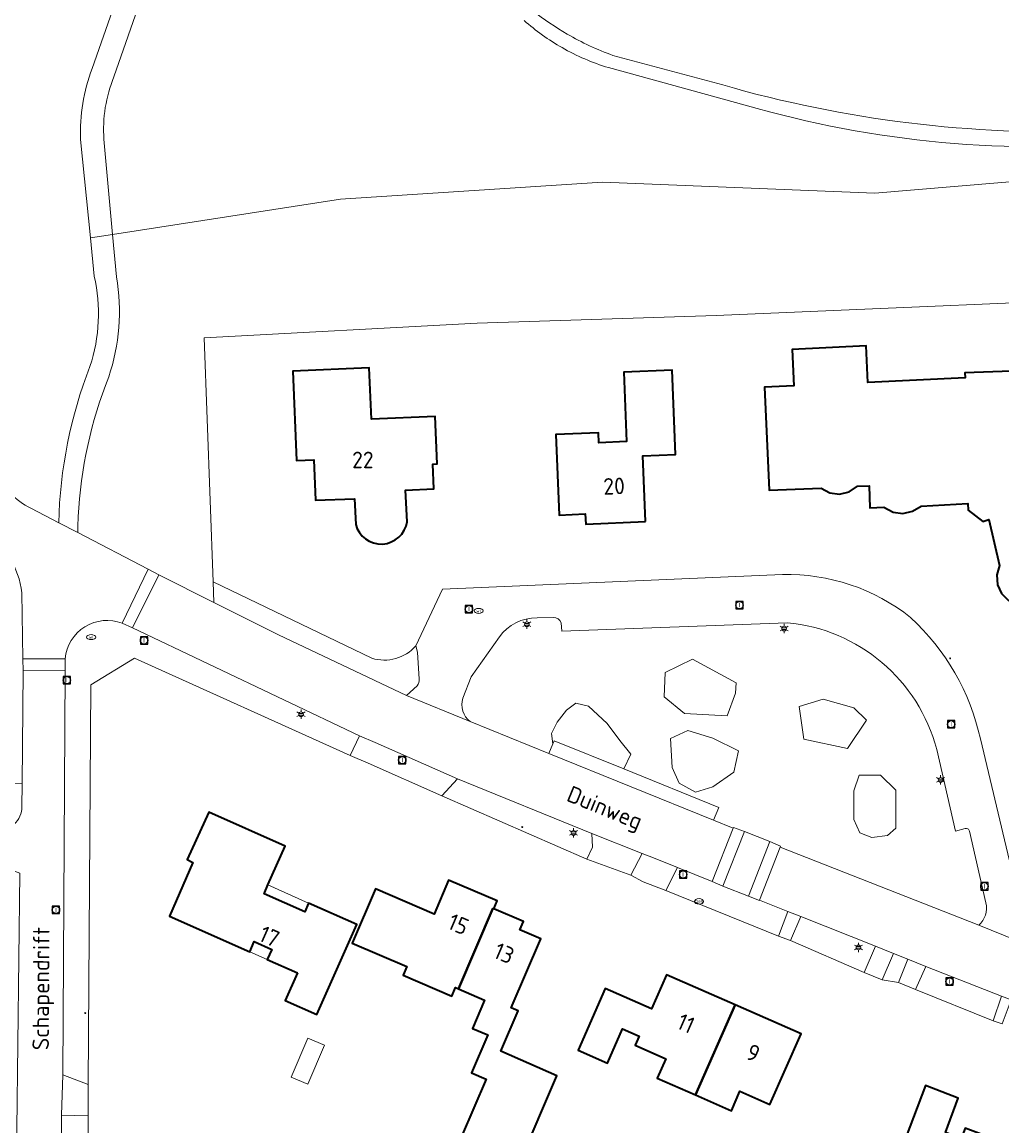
# Model space of a CAD drawing. Header units: metres. Extents: x 140853 to 145288, y 474558 to 480269.
# Tile 199 of 256: x 143213 to 143319, y 478870 to 478990. Entities that reach past the tile are written whole.
import ezdxf
from ezdxf.enums import TextEntityAlignment as Align

# ---------------------------------------------------------------- set-up
doc = ezdxf.new("R2010")
doc.units = ezdxf.units.M
doc.header["$MEASUREMENT"] = 0
for name, color, linetype, lineweight in [('B-WE-GR-BEPLANTING_CULTUUR_BOSPLANTSOEN-G', 90, 'GR-PLANTSOEN', 18), ('B-WE-GR-BOS_GEMENGD-G', 40, 'Continuous', 13), ('B-WE-GR-BOS_LOOF-G', 40, 'Continuous', 13), ('B-WE-GR-GRAS_KRUIDENRIJK-G', 80, 'Continuous', 18), ('B-WE-IE-TERREINAFSCHEIDING_KUNSTMATIG_HEKWERK-G', 20, 'IE-TERREINAFSCHEIDING-KUNSTMATIG', 18), ('B-WE-IE-TERREINAFSCHEIDING_KUNSTMATIG_MUUR-G', 90, 'IE-TERREINAFSCHEIDING-KUNSTMATIG-DICHT', 18), ('B-WE-KL-ET_LS_OV_LICHTMAST-S', 190, 'Continuous', 18), ('B-WE-KL-GAS_PUT-S', 30, 'Continuous', 18), ('B-WE-KL-WATER_PUT-S', 170, 'Continuous', 18), ('B-WE-OG-BEBOUWING-G', 7, 'Continuous', 35), ('B-WE-OG-BEBOUWING_BIJGEBOUW-G', 7, 'Continuous', 18), ('B-WE-OG-BEBOUWING_HUISNUMMER-T18', 10, 'Continuous', 18), ('B-WE-OG-BEBOUWING_LUIFEL-G', 7, 'Continuous', 18), ('B-WE-OG-BEBOUWING_STRAATNAAM-T18', 10, 'Continuous', 18), ('B-WE-OG-TERREIN_ERF-G', 7, 'Continuous', 18), ('B-WE-RI-GWA_RIOOLPUT-S', 30, 'Continuous', 18), ('B-WE-VH-ONVERHARD-G', 252, 'Continuous', 18), ('B-WE-VH-VERHARDING_ASFALT-G', 252, 'Continuous', 18), ('B-WE-VH-VERHARDING_BETONSTRAATSTEEN-G', 252, 'Continuous', 18), ('B-WE-VH-VERHARDING_HALFVERHARDING-G', 252, 'Continuous', 18), ('B-WE-VH-VERHARDING_PUIN-G', 252, 'Continuous', 18), ('B-WE-VH-VERHARDING_STRAATBAKSTEEN-G', 252, 'Continuous', 18), ('X-XX-XX-ALGEMEEN-S', 7, 'Continuous', 18)]:
    doc.layers.add(name, color=color, linetype=linetype, lineweight=lineweight)
doc.styles.add('NLCS-ISO', font='txt')
doc.linetypes.add('GR-PLANTSOEN', pattern='A,0,[179,NLCS.shx,S=2,R=0,X=0,Y=0],-4', length=4)
doc.linetypes.add('IE-TERREINAFSCHEIDING-KUNSTMATIG', pattern='A,4,[82,NLCS.shx,S=0.75,R=90,X=0,Y=0],4,-2', length=10)
doc.linetypes.add('IE-TERREINAFSCHEIDING-KUNSTMATIG-DICHT', pattern='A,8,-1,[82,NLCS.shx,S=0.75,R=90,X=0,Y=0],-1', length=10)

# ---------------------------------------------------------------- blocks, each defined once
blk = doc.blocks.new('SIE-WEG_AFVALBAK_TYPE_01')
for radius in [0.25, 0.156]:
    blk.add_circle((0, 0), radius)
blk = doc.blocks.new('B-SIE-WEG_LICHTMAST-SO')
at = {"ltscale": 0.1}
for p, q in [((-1.1, 0.63), (-2.19, 1.27)), ((0, 1.27), (0, 2.53)), ((1.1, 0.63), (2.19, 1.27)), ((-1.1, -0.63), (-2.19, -1.27)), ((0, -1.27), (0, -2.53)), ((1.1, -0.63), (2.19, -1.27))]:
    blk.add_line(p, q, dxfattribs=at)
at = {"flags": 128}
for points in [[(-1.16, 0.5), (1.16, 0.5)], [(-1.16, -0.5), (1.16, -0.5)]]:
    blk.add_lwpolyline(points, dxfattribs=at)
at = {"ltscale": 0.1}
blk.add_circle((0, 0), 1.27, dxfattribs=at)
at = {"style": 'NLCS-ISO'}
blk.add_attdef('TYPE', text='', height=1.8, dxfattribs=at).set_placement((0, 2.53), align=Align.BOTTOM_CENTER)
blk = doc.blocks.new('SRI-PUT_INSPECTIE-SO')
at = {"lineweight": -3, "flags": 128}
blk.add_lwpolyline([(-2, -2), (2, -2), (2, 2), (-2, 2)], close=True, dxfattribs=at)
at = {"lineweight": -3, "ltscale": 1.5}
blk.add_circle((0, 0), 2, dxfattribs=at)
at = {"ltscale": 0.1, "style": 'NLCS-ISO'}
blk.add_text('I', height=2.5, dxfattribs=at).set_placement((0, -0.01), align=Align.MIDDLE_CENTER)
blk = doc.blocks.new('SKL-GAS_PUT-SO')
at = {"color": 0, "linetype": 'ByBlock', "lineweight": 18}
blk.add_ellipse((0, 0), major_axis=(2.5, 0), ratio=0.601255, dxfattribs=at)
at = {"color": 0, "linetype": 'ByBlock', "lineweight": 18, "style": 'NLCS-ISO'}
blk.add_text('gas', height=1.8, dxfattribs=at).set_placement((0.12, 0.3), align=Align.MIDDLE_CENTER)
blk = doc.blocks.new('SKL-WATERLEIDINGPUT-SO')
at = {"color": 0, "linetype": 'ByBlock', "lineweight": 18}
blk.add_ellipse((0, 0), major_axis=(2.5, 0), ratio=0.54, dxfattribs=at)
at = {"color": 0, "linetype": 'ByBlock', "lineweight": 18, "style": 'NLCS-ISO'}
blk.add_text('wl', height=1.8, dxfattribs=at).set_placement((0, 0), align=Align.MIDDLE_CENTER)

msp = doc.modelspace()

# ---------------------------------------------------------------- linework, layer by layer
at = {"layer": 'B-WE-GR-BEPLANTING_CULTUUR_BOSPLANTSOEN-G', "ltscale": 0.2, "flags": 128}
for points in [[(143282.567, 478918.971), (143282.44, 478916.315), (143284.653, 478914.481), (143289.333, 478914.228), (143290.218, 478916.694), (143290.281, 478917.833), (143285.539, 478920.425), (143282.567, 478918.971)], [(143270.336, 478911.204), (143270.469, 478911.532), (143278.067, 478908.457), (143278.836, 478910.055), (143277.634, 478911.572), (143276.243, 478913.406), (143274.22, 478915.303), (143272.828, 478915.619), (143271.817, 478914.86), (143270.805, 478913.533), (143270.173, 478912.331), (143270.336, 478911.204)], [(143297.68, 478911.699), (143302.422, 478910.687), (143304.509, 478913.785), (143303.118, 478915.113), (143299.767, 478916.062), (143297.174, 478915.24), (143297.68, 478911.699)], [(143284.084, 478906.893), (143285.855, 478905.944), (143287.752, 478906.513), (143290.028, 478908.094), (143290.534, 478910.434), (143287.752, 478911.825), (143285.033, 478912.647), (143283.136, 478911.762), (143283.326, 478908.6), (143284.084, 478906.893)], [(143303.118, 478906.071), (143303.118, 478902.972), (143303.75, 478901.518), (143305.078, 478901.012), (143306.786, 478901.202), (143307.671, 478902.024), (143307.671, 478906.134), (143306.027, 478907.778), (143303.687, 478907.778), (143303.118, 478906.071)]]:
    msp.add_lwpolyline(points, close=True, dxfattribs=at)
at = {"layer": 'B-WE-GR-BOS_GEMENGD-G', "ltscale": 0.2, "flags": 128}
msp.add_lwpolyline([(143232.143, 479011.373), (143222.524, 478983.803), (143222.524, 478983.803, 0.1171399), (143221.438, 478977.008), (143221.438, 478977.008), (143222.374, 478966.641), (143247.207, 478970.491), (143275.727, 478972.337), (143305.381, 478971.128), (143328.297, 478973.054), (143351.305, 478977.485), (143349.909, 478977.562), (143349.909, 478977.562, 0.0766263), (143342.392, 478977.784), (143342.392, 478977.784), (143334.478, 478976.762), (143334.478, 478976.762, -0.0960777), (143291.284, 478980.74), (143291.284, 478980.74), (143276.404, 478984.81), (143276.404, 478984.81, -0.0560262), (143271.336, 478986.99), (143271.336, 478986.99, -0.0514984), (143267.188, 478989.952)], format="xyb", dxfattribs=at)
at = {"layer": 'B-WE-GR-BOS_LOOF-G', "ltscale": 0.2, "flags": 128}
for points in [[(143211.215, 478938.529, 0.1035847), (143213.484, 478936.84), (143213.484, 478936.84), (143216.506, 478935.264), (143216.506, 478935.264, -0.0872979), (143219.914, 478952.285), (143219.914, 478952.285, 0.1368884), (143220.386, 478962.103), (143220.386, 478962.103), (143219.969, 478966.268), (143218.895, 478976.989), (143218.895, 478976.989, -0.1021926), (143220.136, 478984.71), (143220.136, 478984.71), (143229.514, 479011.457)], [(143268.176, 478990.997, 0.0362171), (143271.891, 478988.466), (143271.891, 478988.466, 0.0443341), (143276.876, 478986.143), (143276.876, 478986.143), (143288.849, 478982.924), (143288.849, 478982.924, 0.0792128), (143329.756, 478977.909), (143329.756, 478977.909), (143329.7, 478978.552), (143328.199, 478993.941)], [(143328.297, 478973.054), (143305.381, 478971.128), (143275.727, 478972.337), (143247.207, 478970.491), (143222.374, 478966.641), (143222.791, 478962.025), (143222.791, 478962.025, -0.1251325), (143221.954, 478951.133), (143221.954, 478951.133, 0.082132), (143218.629, 478935.926), (143218.629, 478935.926, 0.0086651), (143218.572, 478934.193), (143218.572, 478934.193), (143226.257, 478930.22), (143227.394, 478929.608), (143233.408, 478926.586), (143233.326, 478928.846), (143232.366, 478955.399), (143262.073, 478956.975), (143288.131, 478957.839), (143340.942, 478960.08)]]:
    msp.add_lwpolyline(points, format="xyb", dxfattribs=at)
at = {"layer": 'B-WE-GR-GRAS_KRUIDENRIJK-G', "ltscale": 0.2, "flags": 128}
for points in [[(143205.585, 478935.53), (143204.472, 478936.058), (143203.353, 478936.605), (143199.958, 478938.065), (143183.568, 478945.957), (143181.234, 478941.545), (143181.533, 478941.527), (143183.107, 478942.771), (143184.852, 478942.665), (143207.183, 478931.265), (143207.183, 478931.265, -0.2951904), (143210.028, 478925.382), (143210.028, 478925.382), (143209.745, 478906.889), (143212.508, 478906.846), (143212.643, 478919.152), (143212.586, 478920.444), (143212.477, 478927.643), (143212.477, 478927.643, 0.2377849), (143208.258, 478934.224), (143208.258, 478934.224), (143205.585, 478935.53)], [(143216.964, 478875.169), (143219.73, 478874.089), (143220.006, 478917.611), (143224.75, 478920.501), (143248.251, 478909.936), (143249.274, 478912.075), (143224.535, 478923.807), (143223.43, 478924.322), (143223.43, 478924.322, 0.4976847), (143217.208, 478920.454), (143217.208, 478920.454), (143217.219, 478919.187), (143216.964, 478875.169)], [(143287.843, 478902.883), (143289.975, 478902.02), (143289.997, 478902.075), (143291.189, 478901.636), (143293.98, 478900.547), (143295.133, 478900.066), (143295.088, 478899.95), (143316.709, 478891.437), (143316.709, 478891.437, 0.2786498), (143317.506, 478893.882), (143317.506, 478893.882), (143315.692, 478901.683), (143315.692, 478901.683, 0.4359731), (143315.226, 478901.976), (143315.226, 478901.976), (143314.183, 478901.699), (143312.134, 478910.582), (143312.134, 478910.582, 0.315042), (143295.858, 478924.381), (143295.858, 478924.381), (143271.29, 478923.457), (143271.225, 478924.378), (143271.225, 478924.378, 0.324816), (143270.371, 478924.955), (143270.371, 478924.955), (143268.602, 478924.895), (143268.602, 478924.895, 0.2495364), (143264.51, 478922.836), (143264.51, 478922.836), (143261.426, 478918.48), (143260.541, 478916.164), (143260.541, 478916.164, 0.3205972), (143261.322, 478913.616), (143261.322, 478913.616), (143269.906, 478910.142), (143270.336, 478911.204), (143270.173, 478912.331), (143270.805, 478913.533), (143271.817, 478914.86), (143272.828, 478915.619), (143274.22, 478915.303), (143276.243, 478913.406), (143277.634, 478911.572), (143278.836, 478910.055), (143278.067, 478908.457), (143288.406, 478904.273), (143287.843, 478902.883)], [(143243.894, 478837.525), (143245.262, 478840.031), (143224.941, 478846.529), (143224.941, 478846.529, -0.2493882), (143219.688, 478853.927), (143219.688, 478853.927), (143219.714, 478870.678), (143216.82, 478870.78), (143216.843, 478851.655), (143216.9, 478850.396), (143216.9, 478850.396, 0.3163166), (143220.808, 478845.452), (143220.808, 478845.452), (143222.83, 478844.764), (143224.014, 478844.339), (143243.894, 478837.525)]]:
    msp.add_lwpolyline(points, format="xyb", close=True, dxfattribs=at)
for points in [[(143282.567, 478918.971), (143285.539, 478920.425), (143290.281, 478917.833), (143290.218, 478916.694), (143289.333, 478914.228), (143284.653, 478914.481), (143282.44, 478916.315), (143282.567, 478918.971)], [(143297.68, 478911.699), (143297.174, 478915.24), (143299.767, 478916.062), (143303.118, 478915.113), (143304.509, 478913.785), (143302.422, 478910.687), (143297.68, 478911.699)], [(143284.084, 478906.893), (143283.326, 478908.6), (143283.136, 478911.762), (143285.033, 478912.647), (143287.752, 478911.825), (143290.534, 478910.434), (143290.028, 478908.094), (143287.752, 478906.513), (143285.855, 478905.944), (143284.084, 478906.893)], [(143303.118, 478906.071), (143303.687, 478907.778), (143306.027, 478907.778), (143307.671, 478906.134), (143307.671, 478902.024), (143306.786, 478901.202), (143305.078, 478901.012), (143303.75, 478901.518), (143303.118, 478902.972), (143303.118, 478906.071)], [(143274.021, 478898.629), (143274.645, 478899.948), (143274.569, 478901.433), (143259.951, 478907.389), (143258.254, 478905.548), (143274.021, 478898.629)], [(143295.928, 478892.927), (143292.828, 478894.167), (143292.822, 478894.151), (143291.633, 478894.592), (143288.839, 478895.702), (143287.686, 478896.211), (143287.69, 478896.221), (143283.9, 478897.737), (143282.622, 478895.211), (143294.923, 478890.241), (143295.928, 478892.927)], [(143296.226, 478889.767), (143304.252, 478886.314), (143305.472, 478889.15), (143297.327, 478892.396), (143296.226, 478889.767)], [(143319.206, 478883.711), (143310.952, 478886.962), (143309.845, 478884.458), (143318.302, 478881.049), (143319.206, 478883.711)]]:
    msp.add_lwpolyline(points, close=True, dxfattribs=at)
at = {"layer": 'B-WE-IE-TERREINAFSCHEIDING_KUNSTMATIG_HEKWERK-G', "ltscale": 0.2, "flags": 128}
for points in [[(143248.251, 478909.936), (143224.75, 478920.501), (143220.006, 478917.611), (143219.73, 478874.089)], [(143274.021, 478898.629), (143258.254, 478905.548)], [(143294.923, 478890.241), (143282.622, 478895.211)], [(143304.252, 478886.314), (143296.226, 478889.767)], [(143318.302, 478881.049), (143309.845, 478884.458)], [(143219.714, 478870.678), (143219.688, 478853.927)]]:
    msp.add_lwpolyline(points, dxfattribs=at)
at = {"layer": 'B-WE-IE-TERREINAFSCHEIDING_KUNSTMATIG_MUUR-G', "ltscale": 0.2, "flags": 128}
msp.add_lwpolyline([(143233.326, 478928.846), (143250.624, 478920.513)], dxfattribs=at)
msp.add_lwpolyline([(143250.624, 478920.513, 0.2962957), (143255.397, 478921.857)], format="xyb", dxfattribs=at)
at = {"layer": 'B-WE-OG-BEBOUWING-G', "ltscale": 0.2, "flags": 128}
msp.add_lwpolyline([(143328.429, 478952.066), (143315.208, 478951.596), (143315.234, 478951.047), (143304.646, 478950.544), (143304.457, 478954.52), (143296.405, 478954.138), (143296.579, 478950.162), (143293.382, 478950.022), (143293.872, 478938.822), (143299.54, 478939.024), (143300.49, 478938.527), (143301.56, 478938.373), (143302.594, 478938.623), (143303.522, 478939.245), (143304.77, 478939.299), (143304.867, 478936.897), (143306.388, 478936.965), (143307.388, 478936.402), (143308.453, 478936.274), (143309.504, 478936.506), (143310.432, 478937.079), (143315.523, 478937.345), (143315.56, 478936.636), (143317.162, 478935.408), (143317.83, 478935.604), (143318.994, 478930.62), (143318.688, 478929.591), (143318.768, 478928.521), (143319.196, 478927.551), (143319.989, 478926.757)], dxfattribs=at)
msp.add_lwpolyline([(143254.453, 478935.375), (143254.293, 478938.821), (143257.37, 478938.964), (143257.263, 478941.654), (143257.713, 478941.673), (143257.496, 478946.819), (143250.573, 478946.527), (143250.337, 478952.112), (143241.995, 478951.761), (143242.405, 478942.026), (143244.283, 478942.105), (143244.461, 478937.705), (143248.738, 478937.878), (143248.851, 478935.09), (143248.851, 478935.09, 0.8155975), (143254.453, 478935.375)], format="xyb", close=True, dxfattribs=at)
for points in [[(143280.437, 478935.396), (143280.113, 478942.538), (143283.7, 478942.681), (143283.335, 478951.864), (143278.059, 478951.654), (143278.36, 478944.101), (143275.332, 478943.972), (143275.286, 478945.061), (143270.66, 478944.864), (143271.033, 478936.102), (143273.86, 478936.227), (143273.91, 478935.108), (143280.437, 478935.396)], [(143242.501, 478886.26), (143241.161, 478883.255), (143244.613, 478881.715), (143248.979, 478891.506), (143243.727, 478893.848), (143243.299, 478892.889), (143238.87, 478894.865), (143239.297, 478895.823), (143241.183, 478900.051), (143232.843, 478903.77), (143230.484, 478898.585), (143231.13, 478898.29), (143228.561, 478892.447), (143237.309, 478888.564), (143237.8, 478889.67), (143239.72, 478888.818), (143239.229, 478887.712), (143242.501, 478886.26)], [(143260.04, 478884.525), (143263.794, 478893.273), (143263.888, 478893.233), (143264.255, 478894.088), (143258.977, 478896.353), (143257.392, 478892.659), (143251.024, 478895.393), (143248.484, 478889.475), (143254.406, 478886.932), (143254.008, 478886.004), (143259.31, 478883.728), (143259.712, 478884.666), (143260.04, 478884.525)], [(143263.888, 478893.233), (143263.794, 478893.273), (143260.04, 478884.525), (143262.892, 478883.301), (143261.566, 478880.213), (143263.23, 478879.499), (143261.458, 478875.373), (143263.057, 478874.687), (143260.384, 478868.456), (143266.774, 478865.713), (143270.775, 478875.035), (143264.654, 478877.735), (143266.54, 478882.13), (143265.79, 478882.451), (143269.019, 478889.976), (143266.741, 478890.954), (143267.123, 478891.845), (143263.888, 478893.233)], [(143290.171, 478882.775), (143282.701, 478886.055), (143281.076, 478882.356), (143276.04, 478884.568), (143273.074, 478877.843), (143276.269, 478876.44), (143277.905, 478880.166), (143279.737, 478879.362), (143279.302, 478878.373), (143282.635, 478876.91), (143281.706, 478874.795), (143285.858, 478872.972), (143290.171, 478882.775)], [(143285.858, 478872.972), (143289.773, 478871.252), (143290.702, 478873.367), (143293.98, 478871.928), (143297.357, 478879.619), (143290.171, 478882.775), (143285.858, 478872.972)], [(143316.98, 478868.689), (143315.22, 478869.357), (143314.795, 478868.235), (143313.084, 478868.884), (143314.492, 478872.632), (143310.91, 478873.996), (143308.288, 478867.108), (143306.83, 478867.663), (143305.592, 478864.411), (143307.049, 478863.856), (143306.623, 478862.734), (143310.255, 478861.436), (143310.683, 478862.557), (143314.206, 478861.211), (143316.98, 478868.689)]]:
    msp.add_lwpolyline(points, close=True, dxfattribs=at)
at = {"layer": 'B-WE-OG-BEBOUWING_BIJGEBOUW-G', "ltscale": 0.2, "flags": 128}
msp.add_lwpolyline([(143241.822, 478874.912), (143243.628, 478874.136), (143245.448, 478878.375), (143243.642, 478879.15), (143241.822, 478874.912)], close=True, dxfattribs=at)
at = {"layer": 'B-WE-OG-BEBOUWING_LUIFEL-G', "ltscale": 0.2, "flags": 128}
for points in [[(143238.87, 478894.865), (143243.299, 478892.889), (143243.727, 478893.848), (143239.297, 478895.823), (143238.87, 478894.865)], [(143237.309, 478888.564), (143239.229, 478887.712), (143239.72, 478888.818), (143237.8, 478889.67), (143237.309, 478888.564)]]:
    msp.add_lwpolyline(points, close=True, dxfattribs=at)
at = {"layer": 'B-WE-OG-TERREIN_ERF-G', "ltscale": 0.2, "flags": 128}
for points in [[(143340.942, 478960.08), (143288.131, 478957.839), (143262.073, 478956.975), (143232.366, 478955.399), (143233.326, 478928.846), (143233.408, 478926.586), (143240.443, 478923.051), (143254.374, 478916.46), (143255.552, 478917.524), (143255.552, 478917.524, 0.1542998), (143255.777, 478918.231), (143255.777, 478918.231), (143255.575, 478921.187), (143255.397, 478921.857), (143258.322, 478928.043), (143292.783, 478929.527), (143295.34, 478929.629), (143295.34, 478929.629, -0.175189), (143309.295, 478924.95), (143309.295, 478924.95, -0.1521998), (143316.9, 478911.722), (143316.9, 478911.722), (143321.637, 478891.892)], [(143254.453, 478935.375, -0.8155975), (143248.851, 478935.09)]]:
    msp.add_lwpolyline(points, format="xyb", dxfattribs=at)
for points in [[(143319.989, 478926.757), (143319.196, 478927.551), (143318.768, 478928.521), (143318.688, 478929.591), (143318.994, 478930.62), (143317.83, 478935.604), (143317.162, 478935.408), (143315.56, 478936.636), (143315.523, 478937.345), (143310.432, 478937.079), (143309.504, 478936.506), (143308.453, 478936.274), (143307.388, 478936.402), (143306.388, 478936.965), (143304.867, 478936.897), (143304.77, 478939.299), (143303.522, 478939.245), (143302.594, 478938.623), (143301.56, 478938.373), (143300.49, 478938.527), (143299.54, 478939.024), (143293.872, 478938.822), (143293.382, 478950.022), (143296.579, 478950.162), (143296.405, 478954.138), (143304.457, 478954.52), (143304.646, 478950.544), (143315.234, 478951.047), (143315.208, 478951.596), (143328.429, 478952.066)], [(143248.851, 478935.09), (143248.738, 478937.878), (143244.461, 478937.705), (143244.283, 478942.105), (143242.405, 478942.026), (143241.995, 478951.761), (143250.337, 478952.112), (143250.573, 478946.527), (143257.496, 478946.819), (143257.713, 478941.673), (143257.263, 478941.654), (143257.37, 478938.964), (143254.293, 478938.821), (143254.453, 478935.375)], [(143319.279, 478880.709), (143318.302, 478881.049), (143309.845, 478884.458), (143307.981, 478885.21), (143306.181, 478885.484), (143304.252, 478886.314), (143296.226, 478889.767), (143294.923, 478890.241), (143282.622, 478895.211), (143280.163, 478896.166), (143278.808, 478896.897), (143274.021, 478898.629), (143258.254, 478905.548), (143250.208, 478909.078), (143250.208, 478909.078), (143248.251, 478909.936), (143224.75, 478920.501), (143220.006, 478917.611), (143219.73, 478874.089), (143219.714, 478870.678), (143219.688, 478853.927)], [(143260.384, 478868.456), (143263.057, 478874.687), (143261.458, 478875.373), (143263.23, 478879.499), (143261.566, 478880.213), (143262.892, 478883.301), (143260.04, 478884.525), (143259.712, 478884.666), (143259.31, 478883.728), (143254.008, 478886.004), (143254.406, 478886.932), (143248.484, 478889.475), (143251.024, 478895.393), (143257.392, 478892.659), (143258.977, 478896.353), (143264.255, 478894.088), (143263.888, 478893.233), (143263.888, 478893.233), (143267.123, 478891.845), (143266.741, 478890.954), (143269.019, 478889.976), (143265.79, 478882.451), (143266.54, 478882.13), (143264.654, 478877.735), (143270.775, 478875.035), (143266.774, 478865.713)]]:
    msp.add_lwpolyline(points, dxfattribs=at)
for points in [[(143280.437, 478935.396), (143273.91, 478935.108), (143273.86, 478936.227), (143271.033, 478936.102), (143270.66, 478944.864), (143275.286, 478945.061), (143275.332, 478943.972), (143278.36, 478944.101), (143278.059, 478951.654), (143283.335, 478951.864), (143283.7, 478942.681), (143280.113, 478942.538), (143280.437, 478935.396)], [(143243.727, 478893.848), (143248.979, 478891.506), (143244.613, 478881.715), (143241.161, 478883.255), (143242.501, 478886.26), (143239.229, 478887.712), (143239.72, 478888.818), (143237.8, 478889.67), (143237.309, 478888.564), (143228.561, 478892.447), (143231.13, 478898.29), (143230.484, 478898.585), (143232.843, 478903.77), (143241.183, 478900.051), (143239.297, 478895.823), (143238.87, 478894.865), (143243.299, 478892.889), (143243.727, 478893.848)], [(143285.858, 478872.972), (143281.706, 478874.795), (143282.635, 478876.91), (143279.302, 478878.373), (143279.737, 478879.362), (143277.905, 478880.166), (143276.269, 478876.44), (143273.074, 478877.843), (143276.04, 478884.568), (143281.076, 478882.356), (143282.701, 478886.055), (143290.171, 478882.775), (143297.357, 478879.619), (143293.98, 478871.928), (143290.702, 478873.367), (143289.773, 478871.252), (143285.858, 478872.972)], [(143314.206, 478861.211), (143310.683, 478862.557), (143310.255, 478861.436), (143306.623, 478862.734), (143307.049, 478863.856), (143305.592, 478864.411), (143306.83, 478867.663), (143308.288, 478867.108), (143310.91, 478873.996), (143314.492, 478872.632), (143313.084, 478868.884), (143314.795, 478868.235), (143315.22, 478869.357), (143316.98, 478868.689), (143318.629, 478868.064), (143318.2, 478866.933), (143320.133, 478866.195), (143320.864, 478868.11), (143324.526, 478866.711), (143321.379, 478858.472), (143314.206, 478861.211)]]:
    msp.add_lwpolyline(points, close=True, dxfattribs=at)
at = {"layer": 'B-WE-VH-ONVERHARD-G', "ltscale": 0.2, "flags": 128}
for points in [[(143221.438, 478977.008, -0.1171399), (143222.524, 478983.803), (143222.524, 478983.803), (143232.143, 479011.373), (143233.66, 479018.995), (143235.569, 479035.56), (143233.077, 479039.73), (143231, 479018.923), (143229.514, 479011.457), (143220.136, 478984.71), (143220.136, 478984.71, 0.1021926), (143218.895, 478976.989), (143218.895, 478976.989), (143219.969, 478966.268), (143222.374, 478966.641), (143221.438, 478977.008)], [(143222.374, 478966.641), (143219.969, 478966.268), (143220.386, 478962.103), (143220.386, 478962.103, -0.1368884), (143219.914, 478952.285), (143219.914, 478952.285, 0.0872979), (143216.506, 478935.264), (143216.506, 478935.264), (143218.572, 478934.193), (143218.572, 478934.193, -0.0086651), (143218.629, 478935.926), (143218.629, 478935.926, -0.082132), (143221.954, 478951.133), (143221.954, 478951.133, 0.1251325), (143222.791, 478962.025), (143222.791, 478962.025), (143222.374, 478966.641)]]:
    msp.add_lwpolyline(points, format="xyb", close=True, dxfattribs=at)
msp.add_lwpolyline([(143278.067, 478908.457), (143270.469, 478911.532), (143270.336, 478911.204), (143269.906, 478910.142), (143287.843, 478902.883), (143288.406, 478904.273), (143278.067, 478908.457)], close=True, dxfattribs=at)
at = {"layer": 'B-WE-VH-VERHARDING_ASFALT-G', "ltscale": 0.2, "flags": 128}
for points in [[(143287.69, 478896.221), (143289.975, 478902.02), (143287.843, 478902.883), (143269.906, 478910.142), (143261.322, 478913.616), (143254.374, 478916.46), (143240.443, 478923.051), (143233.408, 478926.586), (143227.394, 478929.608), (143224.535, 478923.807), (143249.274, 478912.075), (143250.965, 478911.333), (143259.951, 478907.389), (143274.569, 478901.433), (143280.048, 478899.269), (143281.299, 478898.768), (143283.9, 478897.737), (143287.69, 478896.221)], [(143219.73, 478874.089), (143216.964, 478875.169), (143216.82, 478870.78), (143219.714, 478870.678), (143219.73, 478874.089)]]:
    msp.add_lwpolyline(points, close=True, dxfattribs=at)
msp.add_lwpolyline([(143216.843, 478851.655), (143216.82, 478870.78), (143216.964, 478875.169), (143217.219, 478919.187), (143212.643, 478919.152), (143212.508, 478906.846), (143212.481, 478904.351), (143212.481, 478904.351, -0.4754424), (143209.669, 478901.89), (143209.669, 478901.89), (143209.741, 478898.071), (143212.276, 478897.108), (143211.934, 478869.255), (143211.926, 478864.155), (143211.873, 478851.863), (143216.843, 478851.655)], format="xyb", close=True, dxfattribs=at)
msp.add_lwpolyline([(143322.092, 478889.265), (143316.709, 478891.437), (143295.088, 478899.95), (143292.828, 478894.167), (143295.928, 478892.927), (143297.327, 478892.396), (143305.472, 478889.15), (143307.423, 478888.371), (143309.001, 478887.741), (143310.952, 478886.962), (143319.206, 478883.711), (143320.235, 478883.336)], dxfattribs=at)
at = {"layer": 'B-WE-VH-VERHARDING_BETONSTRAATSTEEN-G', "ltscale": 0.2, "flags": 128}
msp.add_lwpolyline([(143212.586, 478920.444), (143217.208, 478920.454), (143217.208, 478920.454, -0.4976847), (143223.43, 478924.322), (143223.43, 478924.322), (143226.257, 478930.22), (143218.572, 478934.193), (143216.506, 478935.264), (143213.484, 478936.84), (143213.484, 478936.84, -0.1035847), (143211.215, 478938.529), (143211.215, 478938.529), (143209.352, 478940.544), (143206.89, 478938.26), (143205.585, 478935.53), (143208.258, 478934.224), (143208.258, 478934.224, -0.2377849), (143212.477, 478927.643), (143212.477, 478927.643), (143212.586, 478920.444)], format="xyb", close=True, dxfattribs=at)
for points in [[(143223.43, 478924.322), (143224.535, 478923.807), (143227.394, 478929.608), (143226.257, 478930.22), (143223.43, 478924.322)], [(143217.208, 478920.454), (143212.586, 478920.444), (143212.643, 478919.152), (143217.219, 478919.187), (143217.208, 478920.454)], [(143288.839, 478895.702), (143291.189, 478901.636), (143289.997, 478902.075), (143289.975, 478902.02), (143287.69, 478896.221), (143287.686, 478896.211), (143288.839, 478895.702)], [(143291.189, 478901.636), (143288.839, 478895.702), (143291.633, 478894.592), (143293.98, 478900.547), (143291.189, 478901.636)], [(143291.633, 478894.592), (143292.822, 478894.151), (143292.828, 478894.167), (143295.088, 478899.95), (143295.133, 478900.066), (143293.98, 478900.547), (143291.633, 478894.592)]]:
    msp.add_lwpolyline(points, close=True, dxfattribs=at)
at = {"layer": 'B-WE-VH-VERHARDING_HALFVERHARDING-G', "ltscale": 0.2, "flags": 128}
for points in [[(143329.756, 478977.909, -0.0792128), (143288.849, 478982.924), (143288.849, 478982.924), (143276.876, 478986.143), (143276.876, 478986.143, -0.0443341), (143271.891, 478988.466), (143271.891, 478988.466, -0.0362171), (143268.176, 478990.997)], [(143267.188, 478989.952, 0.0514984), (143271.336, 478986.99), (143271.336, 478986.99, 0.0560262), (143276.404, 478984.81), (143276.404, 478984.81), (143291.284, 478980.74), (143291.284, 478980.74, 0.0960777), (143334.478, 478976.762)]]:
    msp.add_lwpolyline(points, format="xyb", dxfattribs=at)
at = {"layer": 'B-WE-VH-VERHARDING_PUIN-G', "ltscale": 0.2, "flags": 128}
for points in [[(143281.299, 478898.768), (143280.048, 478899.269), (143278.808, 478896.897), (143280.163, 478896.166), (143282.622, 478895.211), (143283.9, 478897.737), (143281.299, 478898.768)], [(143304.252, 478886.314), (143306.181, 478885.484), (143307.423, 478888.371), (143305.472, 478889.15), (143304.252, 478886.314)]]:
    msp.add_lwpolyline(points, close=True, dxfattribs=at)
at = {"layer": 'B-WE-VH-VERHARDING_STRAATBAKSTEEN-G', "ltscale": 0.2, "flags": 128}
msp.add_lwpolyline([(143321.637, 478891.892), (143316.9, 478911.722), (143316.9, 478911.722, 0.1521998), (143309.295, 478924.95), (143309.295, 478924.95, 0.175189), (143295.34, 478929.629), (143295.34, 478929.629), (143292.783, 478929.527), (143258.322, 478928.043), (143255.397, 478921.857), (143255.575, 478921.187), (143255.777, 478918.231), (143255.777, 478918.231, -0.1542998), (143255.552, 478917.524), (143255.552, 478917.524), (143254.374, 478916.46), (143261.322, 478913.616), (143261.322, 478913.616, -0.3205972), (143260.541, 478916.164), (143260.541, 478916.164), (143261.426, 478918.48), (143264.51, 478922.836), (143264.51, 478922.836, -0.2495364), (143268.602, 478924.895), (143268.602, 478924.895), (143270.371, 478924.955), (143270.371, 478924.955, -0.324816), (143271.225, 478924.378), (143271.225, 478924.378), (143271.29, 478923.457), (143295.858, 478924.381), (143295.858, 478924.381, -0.315042), (143312.134, 478910.582), (143312.134, 478910.582), (143314.183, 478901.699), (143315.226, 478901.976), (143315.226, 478901.976, -0.4359731), (143315.692, 478901.683), (143315.692, 478901.683), (143317.506, 478893.882), (143317.506, 478893.882, -0.2786498), (143316.709, 478891.437), (143316.709, 478891.437), (143322.092, 478889.265)], format="xyb", dxfattribs=at)
for points in [[(143248.251, 478909.936), (143250.208, 478909.078), (143258.254, 478905.548), (143259.951, 478907.389), (143250.965, 478911.333), (143249.274, 478912.075), (143248.251, 478909.936)], [(143280.048, 478899.269), (143274.569, 478901.433), (143274.645, 478899.948), (143274.021, 478898.629), (143278.808, 478896.897), (143280.048, 478899.269)], [(143294.923, 478890.241), (143296.226, 478889.767), (143297.327, 478892.396), (143295.928, 478892.927), (143294.923, 478890.241)], [(143306.181, 478885.484), (143307.981, 478885.21), (143309.001, 478887.741), (143307.423, 478888.371), (143306.181, 478885.484)], [(143310.952, 478886.962), (143309.001, 478887.741), (143307.981, 478885.21), (143309.845, 478884.458), (143310.952, 478886.962)], [(143318.302, 478881.049), (143319.279, 478880.709), (143320.235, 478883.336), (143319.206, 478883.711), (143318.302, 478881.049)]]:
    msp.add_lwpolyline(points, close=True, dxfattribs=at)

# ---------------------------------------------------------------- block references
at = {"layer": 'B-WE-KL-ET_LS_OV_LICHTMAST-S', "xscale": 0.2, "yscale": 0.2, "zscale": 0.2}
for p in [(143267.498, 478924.209), (143295.518, 478923.739), (143242.897, 478914.407), (143312.567, 478907.263), (143272.582, 478901.496), (143303.615, 478889.029)]:
    msp.add_blockref('B-SIE-WEG_LICHTMAST-SO', p, dxfattribs=at)
at = {"layer": 'B-WE-KL-GAS_PUT-S', "xscale": 0.2, "yscale": 0.2, "zscale": 0.2}
msp.add_blockref('SKL-GAS_PUT-SO', (143286.248, 478894.035), dxfattribs=at)
at = {"layer": 'B-WE-KL-WATER_PUT-S', "xscale": 0.2, "yscale": 0.2, "zscale": 0.2}
for p in [(143262.242, 478925.668), (143220.037, 478922.81)]:
    msp.add_blockref('SKL-WATERLEIDINGPUT-SO', p, dxfattribs=at)
at = {"layer": 'B-WE-RI-GWA_RIOOLPUT-S', "xscale": 0.2, "yscale": 0.2, "zscale": 0.2}
for p in [(143261.191, 478925.856), (143290.652, 478926.296), (143225.8, 478922.459), (143217.385, 478918.12), (143313.715, 478913.321), (143253.933, 478909.426), (143284.512, 478896.968), (143317.328, 478895.677), (143216.206, 478893.11), (143313.545, 478885.311)]:
    msp.add_blockref('SRI-PUT_INSPECTIE-SO', p, dxfattribs=at)
at = {"layer": 'X-XX-XX-ALGEMEEN-S', "xscale": 0.2, "yscale": 0.2, "zscale": 0.2}
for p in [(143313.607, 478920.488), (143267.002, 478902.135), (143219.395, 478881.879)]:
    msp.add_blockref('SIE-WEG_AFVALBAK_TYPE_01', p, dxfattribs=at)

# ---------------------------------------------------------------- texts
at = {"layer": 'B-WE-OG-BEBOUWING_HUISNUMMER-T18', "style": 'NLCS-ISO'}
msp.add_text('22', height=1.8, dxfattribs=at).set_placement((143249.634, 478942.102), align=Align.MIDDLE_CENTER)
for s, rotation, p in [('20', 2.5, (143276.997, 478939.248)), ('15', 336.8, (143260.038, 478891.545)), ('17', 336, (143239.455, 478890.224)), ('13', 336.8, (143265.021, 478888.394)), ('11', 336.3, (143284.828, 478880.753)), ('9', 336.3, (143292.156, 478877.535))]:
    msp.add_text(s, height=1.8, rotation=rotation, dxfattribs=at).set_placement(p, align=Align.MIDDLE_CENTER)
at = {"layer": 'B-WE-OG-BEBOUWING_STRAATNAAM-T18', "style": 'NLCS-ISO'}
for s, rotation, p in [('Duinweg', 337.8, (143276.005, 478904.243)), ('Schapendrift', 89.7, (143214.576, 478884.55))]:
    msp.add_text(s, height=1.8, rotation=rotation, dxfattribs=at).set_placement(p, align=Align.MIDDLE_CENTER)

doc.saveas('drawing.dxf')
